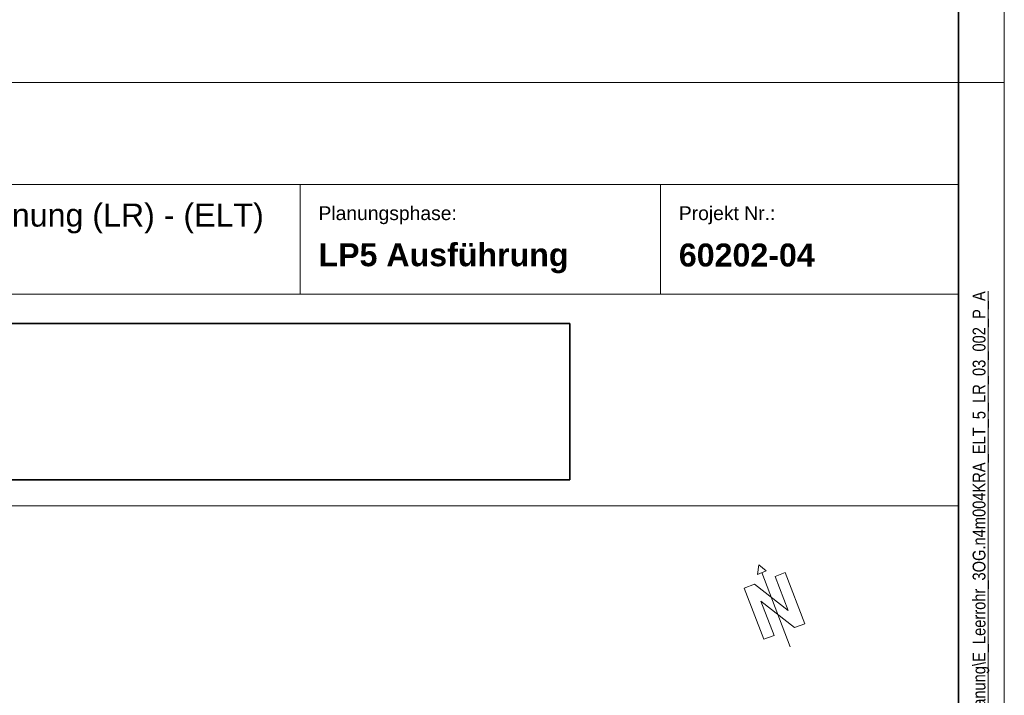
# Model space of a CAD drawing. Extents: x -620 to 300, y 62 to 1112.
# Tile 44 of 53: x 193 to 300, y 292 to 366. Entities that reach past the tile are written whole.
import ezdxf

# ---------------------------------------------------------------- set-up
doc = ezdxf.new("R2010")
doc.units = 0
doc.layers.get('0').update_dxf_attribs({"lineweight": 13})
for name, color, linetype, lineweight in [('iwb_Plankopf Linie', 7, 'Continuous', 13), ('iwb_Plankopf Rahmen', 7, 'Continuous', 35), ('iwb_Plankopf Text', 7, 'Continuous', 18), ('X_Bitmap', 7, 'Continuous', 35)]:
    doc.layers.add(name, color=color, linetype=linetype, lineweight=lineweight)
doc.layers.add('iwb_Plankopf_Nordpfeil_20-82 Grad', color=3, linetype='Continuous', lineweight=18, true_color=0x00ff00)
doc.styles.add('Plankopf', font='arial.ttf')
doc.styles.get("Standard").update_dxf_attribs({"font": 'ARIALN.TTF'})
picture_1 = doc.add_image_def('image1.jfif', size_in_pixel=(600, 81))

# ---------------------------------------------------------------- blocks, each defined once
blk = doc.blocks.new('Blockreferenz-A06GA1UO8I')
at = {"color": 0, "lineweight": -2}
for p, q in [((273.51, 306.64), (273.35, 305.61)), ((273.35, 305.61), (274.32, 305.98)), ((273.51, 306.64), (274.32, 305.98)), ((276.4, 305.81), (275.28, 305.38)), ((275.28, 305.38), (276.4, 305.81)), ((278.53, 300.2), (276.4, 305.81)), ((273.83, 305.8), (276.93, 297.67)), ((276.7, 301.64), (275.28, 305.38)), ((273.03, 304.53), (271.91, 304.1)), ((271.91, 304.1), (274.04, 298.5)), ((273.03, 304.53), (276.7, 301.64)), ((275.17, 298.92), (273.74, 302.66)), ((277.41, 299.78), (273.74, 302.66)), ((278.53, 300.2), (277.41, 299.78)), ((277.41, 299.78), (278.53, 300.2)), ((274.04, 298.5), (275.17, 298.92))]:
    blk.add_line(p, q, dxfattribs=at)

msp = doc.modelspace()

# ---------------------------------------------------------------- linework, layer by layer
at = {"layer": 'iwb_Plankopf Linie', "lineweight": 18, "ltscale": 0.18}
msp.add_line((295.35, 359.43), (115.35, 359.43), dxfattribs=at)
at = {"layer": 'iwb_Plankopf Linie', "ltscale": 0.13}
for p, q in [((295.35, 67.43), (295.35, 359.43)), ((295.35, 348.27), (115.35, 348.27)), ((223.35, 336.27), (223.35, 348.27)), ((262.76, 336.27), (262.76, 348.27)), ((295.35, 336.27), (115.35, 336.27)), ((115.35, 313.11), (295.35, 313.11))]:
    msp.add_line(p, q, dxfattribs=at)
at = {"layer": 'iwb_Plankopf Rahmen', "ltscale": 0.35}
msp.add_line((295.35, 359.43), (295.35, 67.43), dxfattribs=at)
at = {"layer": 'iwb_Plankopf Rahmen', "color": 8, "lineweight": 5, "ltscale": 0.13, "true_color": 0x808080}
msp.add_line((300.35, 359.43), (295.35, 359.43), dxfattribs=at)
at = {"layer": 'iwb_Plankopf Rahmen', "color": 8, "lineweight": 13, "ltscale": 0.13, "true_color": 0x808080}
msp.add_lwpolyline([(300.35, 62.43), (-619.65, 62.43), (-619.65, 1112.43), (300.35, 1112.43), (300.35, 62.43)], close=True, dxfattribs=at)
at = {"layer": 'iwb_Plankopf Rahmen', "ltscale": 0.35}
msp.add_lwpolyline([(-599.65, 67.43), (-599.65, 1107.43), (295.35, 1107.43), (295.35, 67.43), (-599.65, 67.43)], close=True, dxfattribs=at)

# ---------------------------------------------------------------- block references
at = {"layer": 'iwb_Plankopf_Nordpfeil_20-82 Grad', "ltscale": 0.18}
msp.add_blockref('Blockreferenz-A06GA1UO8I', (0, 0), dxfattribs=at)

# ---------------------------------------------------------------- texts
at = {"layer": 'iwb_Plankopf Text', "ltscale": 0.18, "insert": (296.89, 74.51), "char_height": 1.4, "attachment_point": 1, "rotation": 90, "line_spacing_factor": 1.002}
msp.add_mtext('{\\fArial Narrow;\\\\srvnovamd01\\Nova_MD\\TGA\\60202 Pro Potsdam\\04 NB GES Krampnitz\\09 NOVA\\60202-04_AP_NB GES Krampnitz\\TGA\\Elektro\\Leerrohrplanung\\E_Leerrohr_3OG.n4m004KRA_ELT_5_LR_03_002_P_A}', dxfattribs=at)
at = {"layer": 'iwb_Plankopf Text', "ltscale": 0.18, "insert": (219.37, 344.54), "char_height": 2.5172, "width": 53.7006, "attachment_point": 6, "style": 'Plankopf'}
msp.add_mtext('- Leerrohrplanung (LR) - (ELT) ', dxfattribs=at)
at = {"layer": 'iwb_Plankopf Text', "ltscale": 0.18, "style": 'Plankopf'}
for s, insert, char_height, attachment_point, line_spacing_factor in [('Planungsphase:', (225.35, 345.88), 1.5105, 1, 0.970891), ('Projekt Nr.:', (264.76, 345.88), 1.5105, 1, 0.970891), ('\\fArial|b1|i0|c0|p34;LP5 Ausführung', (225.35, 340.19), 2.5172, 4, 0.996218), ('\\fArial|b1|i0|c0|p34;60202-04', (264.76, 340.53), 2.5172, 4, 0.996218)]:
    msp.add_mtext(s, dxfattribs=dict(at, insert=insert, char_height=char_height, attachment_point=attachment_point, line_spacing_factor=line_spacing_factor))

# ---------------------------------------------------------------- pictures from other files: only their frames are drawn
at = {"layer": 'X_Bitmap', "ltscale": 0.35}
image = msp.add_image(picture_1, insert=(126.3, 315.96), size_in_units=(126.55, 17.08), dxfattribs=at)
image.dxf.flags = 7

doc.saveas('drawing.dxf')
